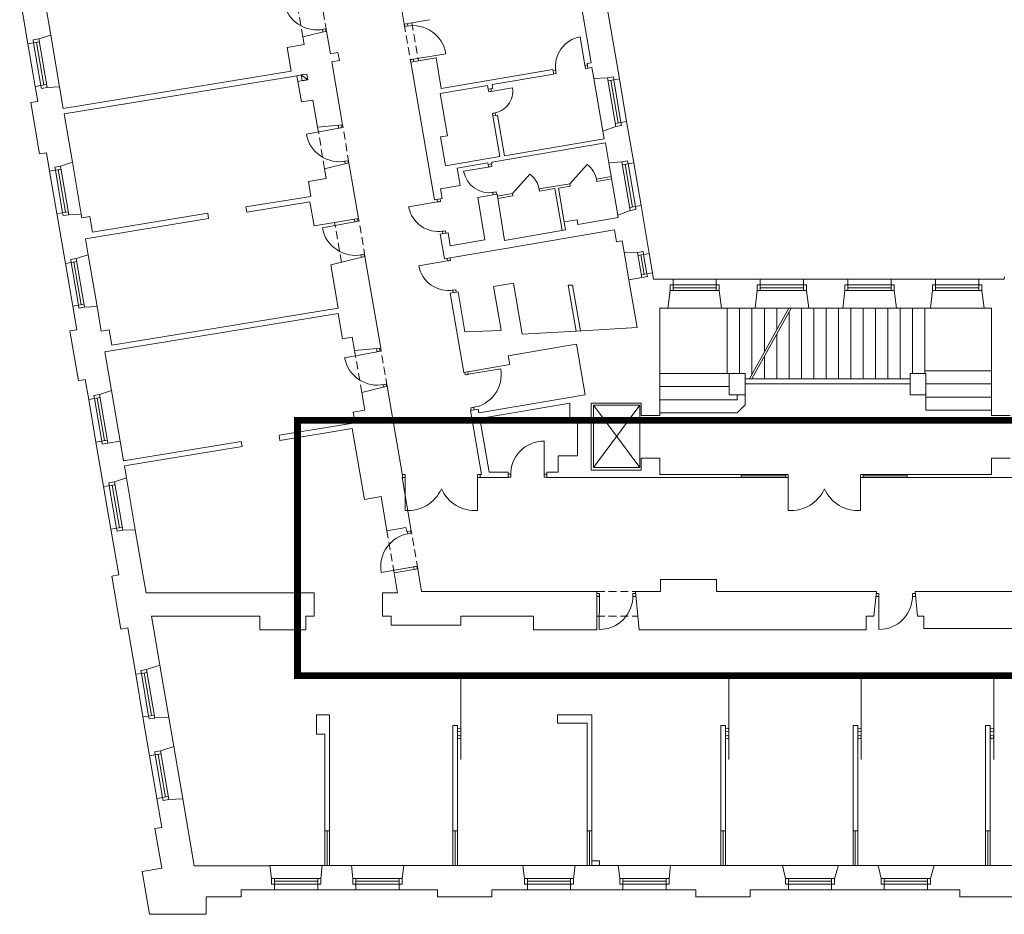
# Model space of a CAD drawing. Header units: centimetres. Extents: x 695802 to 711011, y 25963 to 44188.
# Tile 23 of 157: x 705840 to 705967, y 30009 to 30125. Entities that reach past the tile are written whole.
import ezdxf

# ---------------------------------------------------------------- set-up
doc = ezdxf.new("R2010")
doc.units = ezdxf.units.CM
doc.linetypes.add('DASHED', pattern=[19.05, 12.7, -6.35])
for name, color, linetype, lineweight in [('Drzwi i okna', 51, 'Continuous', 9), ('Kanały wentylacyjne', 3, 'Continuous', 9), ('Przekrojowa', 253, 'Continuous', 25), ('Ramka', 255, 'Continuous', 9), ('S3_obrys zakresu', 1, 'Continuous', 5), ('Widokowa', 140, 'Continuous', 9)]:
    doc.layers.add(name, color=color, linetype=linetype, lineweight=lineweight)

# ---------------------------------------------------------------- blocks, each defined once
blk = doc.blocks.new('zw$2918')
at = {"layer": 'Drzwi i okna', "color": 0, "lineweight": 0}
for p, q in [((1137, -1809.3), (1145.8, -1807.7)), ((1138, -1809.1), (1139.1, -1815.5)), ((1145.8, -1807.7), (1146.9, -1813.6)), ((1351.6, -1801.4), (1350.5, -1794.9)), ((1360.5, -1799.9), (1351.6, -1801.4)), ((1359.5, -1800.1), (1358.4, -1793.6)), ((1818.8, -1907), (1805.9, -1828.1)), ((1374.6, -1885.7), (1365.7, -1887.1)), ((1373.6, -1885.8), (1458, -1871.9)), ((1374.7, -1892.2), (1373.6, -1885.8)), ((1365.7, -1887.1), (1366.8, -1893.5)), ((1817.9, -1901.6), (1819.4, -1910.5)), ((1824.5, -1901.5), (1818.1, -1902.6)), ((1819.4, -1910.5), (1825.8, -1909.4)), ((1742.2, -1915), (1735.7, -1916.1)), ((1743.5, -1922.9), (1737, -1924)), ((1742, -1914), (1743.5, -1922.9)), ((1568.7, -1970.2), (1630.4, -1960.2)), ((1575.6, -1969), (1574.5, -1962.5)), ((1568.7, -1970.2), (1567.6, -1963.7)), ((1577.6, -1968.8), (1568.7, -1970.2)), ((1585.5, -2025.1), (1578.6, -2026.3)), ((1578.6, -2026.3), (1579.6, -2032.7)), ((1586.5, -2031.5), (1585.5, -2025.1)), ((1180.6, -2064.7), (1096.5, -2080.2)), ((1179.1, -2056.7), (1180.6, -2064.7)), ((1179.6, -2064.9), (1188.4, -2063.3)), ((1188.4, -2063.3), (1187.1, -2056.2)), ((1195.3, -2150.4), (1204.2, -2148.8)), ((1196.3, -2150.2), (1197.3, -2155.8)), ((1204.2, -2148.8), (1205.2, -2154.5)), ((1572.8, -2164.4), (1503.7, -2175.8)), ((1568.4, -2165.1), (1567.3, -2158.6)), ((1568.4, -2165.1), (1577.2, -2163.6)), ((1577.2, -2163.6), (1576.2, -2157.1)), ((1579.3, -2231.1), (1588.2, -2229.7)), ((1580.4, -2237.5), (1579.3, -2231.1)), ((1588.2, -2229.7), (1589.2, -2236.1)), ((1440.3, -2254.8), (1361.5, -2268.6)), ((1434.7, -2249.2), (1435.8, -2255.6)), ((1434.8, -2255.8), (1443.7, -2254.2)), ((1443.7, -2254.2), (1442.6, -2247.8)), ((1222, -2307.2), (1137.9, -2322.7)), ((1220.8, -2300.3), (1222, -2307.2)), ((1221.1, -2307.4), (1229.9, -2305.8)), ((1229.9, -2305.8), (1228.6, -2298.7)), ((1448.1, -2331.5), (1456.9, -2330)), ((1449.1, -2331.4), (1450.2, -2337.9)), ((1456.9, -2330), (1458.1, -2336.5)), ((1236.8, -2392.9), (1245.6, -2391.2)), ((1237.8, -2392.7), (1238.9, -2399)), ((1245.6, -2391.2), (1246.7, -2397)), ((1466.6, -2407.6), (1387.8, -2421.4)), ((1461, -2402), (1462.2, -2408.4)), ((1461.2, -2408.5), (1470, -2407)), ((1470, -2407), (1468.9, -2400.6)), ((1474.4, -2484.3), (1483.3, -2482.8)), ((1475.4, -2484.1), (1476.5, -2490.6)), ((1483.3, -2482.8), (1484.4, -2489.3)), ((1279.5, -2643.3), (1195.4, -2658.8)), ((1278, -2635.3), (1279.5, -2643.3)), ((1278.5, -2643.5), (1287.4, -2641.9)), ((1287.4, -2641.9), (1286, -2634.6)), ((1507.8, -2703.3), (1506.6, -2696.3)), ((1516.7, -2701.7), (1507.8, -2703.3)), ((1514.5, -2695), (1515.7, -2701.9)), ((1515.7, -2701.9), (1600, -2687.6)), ((1294.2, -2729), (1303.1, -2727.4)), ((1303.1, -2727.4), (1304.2, -2733.2)), ((1295.2, -2728.8), (1296.4, -2735.1)), ((1531.2, -2787.4), (1522.3, -2788.9)), ((1522.3, -2788.9), (1523.3, -2794.9)), ((1530.2, -2787.6), (1531.2, -2793.6)), ((1712.5, -2960), (1712.1, -2874.5)), ((1352.7, -2961.1), (1346.2, -2961.1)), ((1346.2, -2969.1), (1352.6, -2969.1)), ((1352.6, -2969.1), (1352.5, -3054.6)), ((1352.6, -2970.1), (1352.7, -2961.1)), ((1539.7, -2970.1), (1539.7, -2961.1)), ((1539.7, -2961.1), (1546.2, -2961.1)), ((1546.2, -2969.1), (1539.7, -2969.1)), ((1539.7, -2969.1), (1539.8, -3054.6)), ((1625.6, -2960.5), (1619, -2960.5)), ((1625.6, -2968.5), (1619, -2968.5)), ((1625.6, -2959.5), (1625.6, -2968.5)), ((1712.5, -2959), (1712.5, -2968)), ((1719, -2960), (1712.5, -2960)), ((1712.5, -2968), (1719, -2968)), ((2344.7, -2961.1), (2338.2, -2961.1)), ((2338.2, -2969.1), (2344.7, -2969.1)), ((2344.7, -2969.1), (2344.6, -3054.6)), ((2344.7, -2970.1), (2344.7, -2961.1)), ((2531.8, -2970.1), (2531.7, -2961.1)), ((2531.7, -2961.1), (2538.2, -2961.1)), ((2538.2, -2969.1), (2531.8, -2969.1)), ((2531.8, -2969.1), (2531.9, -3054.6)), ((1359.2, -3114.6), (1358.2, -3109)), ((1367, -3113.2), (1366, -3107.4)), ((1358.2, -3114.8), (1367, -3113.2)), ((1374.5, -3200.2), (1290.3, -3215.2)), ((1373.5, -3200.3), (1382.3, -3198.7)), ((1375.7, -3207.2), (1374.5, -3200.2)), ((1382.3, -3198.7), (1383.6, -3205.9)), ((1855.3, -3269), (1848.8, -3269)), ((1848.8, -3277), (1855.3, -3277)), ((1855.3, -3277), (1855.1, -3362.5)), ((1855.3, -3278), (1855.3, -3269)), ((1942.2, -3278.2), (1942.2, -3269.2)), ((1942.2, -3269.2), (1948.8, -3269.2)), ((1942.2, -3277.2), (1950.1, -3277.2)), ((2571.6, -3277), (2579.4, -3277)), ((2579.4, -3269), (2572.9, -3269)), ((2579.4, -3277), (2579.3, -3362.5)), ((2579.4, -3278), (2579.4, -3269)), ((2666.3, -3278.2), (2666.3, -3269.2)), ((2666.3, -3269.2), (2672.9, -3269.2)), ((2666.3, -3277.2), (2674.2, -3277.2))]:
    blk.add_line(p, q, dxfattribs=at)
at = {"layer": 'Drzwi i okna', "color": 0, "lineweight": 0, "ltscale": 1.6}
for p, q in [((1778.9, -2208.5), (1823.5, -2158.4)), ((1630.6, -2233.8), (1675.1, -2183.8))]:
    blk.add_line(p, q, dxfattribs=at)
for centre, radius, start, end in [((1123.5, -1723.6), 86.7, 190.2929, 281.9036), ((1372.3, -1885.9), 86.7, 9.2331, 100.8437), ((1573.2, -1968.6), 57.8, 276.9522, 8.388), ((1181.8, -2064.7), 86.7, 190.2929, 281.9036), ((1787, -2208.6), 62, 8.3094, 53.9766), ((1638.7, -2234), 62, 8.3094, 53.9766), ((1223.3, -2307.2), 86.7, 190.2929, 281.9036), ((1280.8, -2643.3), 86.7, 190.2929, 281.9036), ((1514.5, -2702.3), 86.7, 278.1541, 9.7648), ((1712.3, -2961.3), 86.7, 90.1458, 181.7564), ((1359.1, -2959.4), 95.4, 266.0716, 335.8764), ((1533.3, -2959.4), 95.4, 204.1236, 273.9284), ((2351.1, -2959.4), 95.4, 266.0716, 335.8764), ((2525.3, -2959.4), 95.4, 204.1236, 273.9284), ((1375.7, -3199.7), 86.7, 98.6519, 190.2626), ((1855.5, -3275.8), 86.7, 269.7794, 1.39), ((2579.6, -3275.8), 86.7, 269.7794, 1.39)]:
    blk.add_arc(centre, radius, start, end, dxfattribs=at)
at = {"layer": 'Drzwi i okna', "color": 0, "lineweight": 0}
for centre, radius, start, end in [((1819.3, -1904.7), 77.8, 99.9306, 189.3047), ((1357.5, -1809.3), 78.2, 277.7082, 281.0068), ((1741.5, -1918.6), 78.2, 7.6634, 10.962), ((1198.1, -2141), 78.2, 98.7681, 102.0666), ((1570.3, -2164.2), 67.5, 189.8932, 279.8733), ((1569.9, -2153.5), 78.2, 277.7578, 281.0564), ((1437.9, -2254.4), 77.8, 190.5203, 279.8944), ((1452.6, -2332), 78.2, 98.2531, 101.5517), ((1239.5, -2383.4), 78.2, 98.7681, 102.0666), ((1464.2, -2407.1), 77.8, 190.5203, 279.8944), ((1479, -2484.8), 78.2, 98.2531, 101.5517), ((1297, -2719.6), 78.2, 98.7681, 102.0666), ((1525.4, -2779.5), 78.2, 97.9911, 101.2896), ((1430.8, -2965.8), 78.2, 178.2653, 181.5639), ((1461.5, -2965.8), 78.2, 358.4361, 1.7347), ((1634.4, -2963.8), 78.2, 358.6209, 1.9195), ((2422.8, -2965.8), 78.2, 178.2653, 181.5639), ((2453.6, -2965.8), 78.2, 358.4361, 1.7347), ((1364.1, -3122.6), 78.2, 278.4889, 281.7875), ((1933.4, -3273.7), 78.2, 178.2545, 181.5531), ((2657.5, -3273.7), 78.2, 178.2545, 181.5531)]:
    blk.add_arc(centre, radius, start, end, dxfattribs=at)
at = {"layer": 'Kanały wentylacyjne', "color": 0, "lineweight": 0}
for p, q in [((1093.3, -1925.2), (1072.1, -1928.8)), ((1083.1, -1926.9), (1097.9, -1924.4)), ((1085.7, -1941.7), (1083.1, -1926.9)), ((1083.1, -1926.9), (1100.4, -1939.1)), ((1097.9, -1924.4), (1100.4, -1939.1)), ((1095.9, -1939.9), (1074.7, -1943.6)), ((1100.4, -1939.1), (1085.7, -1941.7))]:
    blk.add_line(p, q, dxfattribs=at)
at = {"layer": 'Przekrojowa', "color": 0, "lineweight": 0, "ltscale": 1.6}
for p, q in [((1301.4, -1512.1), (1349.9, -1795)), ((375.3, -1846.3), (353.9, -1721.1)), ((1907.2, -1936.8), (1869.9, -1718.9)), ((422.3, -1753.6), (434.3, -1823.6)), ((1834, -1895.8), (1808.1, -1744.1)), ((1369.8, -1791.6), (1415.4, -1783.8)), ((1349.9, -1795), (1369.8, -1791.6)), ((434.3, -1823.6), (403.3, -1833.7)), ((1148.5, -1813.2), (1087.4, -1828.1)), ((1087.4, -1828.1), (1090.9, -1848.4)), ((1148.5, -1813.2), (1158.6, -1872.4)), ((1090.9, -1848.4), (1046.5, -1856)), ((1046.5, -1856), (1057, -1917.1)), ((1158.6, -1872.4), (1178.3, -1869)), ((1178.3, -1869), (1181.9, -1889.7)), ((1386.7, -1890.1), (1432.3, -1882.3)), ((1432.3, -1882.3), (1445.9, -1962.2)), ((1162.2, -1893.1), (1181.9, -1889.7)), ((1162.2, -1893.1), (1190, -2055.7)), ((1190, -2055.7), (1162.2, -1893.1)), ((1366.8, -1893.5), (1386.7, -1890.1)), ((1366.8, -1893.5), (1427.9, -2250.3)), ((1823.8, -1897.6), (1834, -1895.8)), ((1823.8, -1897.6), (1825.8, -1909.4)), ((1825.8, -1909.4), (1836.1, -1907.7)), ((1836.1, -1907.7), (1841, -1936.4)), ((1057, -1917.1), (466.8, -2013.8)), ((1072.1, -1928.8), (469.2, -2027.6)), ((1083.8, -1996.7), (1072.1, -1928.8)), ((1445.9, -1962.2), (1735.1, -1912.7)), ((1577.8, -1951.8), (1737.1, -1924.6)), ((1735.1, -1912.7), (1737.1, -1924.6)), ((1841, -1936.4), (1876.5, -1934.1)), ((394.2, -1956.7), (400.7, -1995.2)), ((457.3, -1957.9), (424.7, -1959.2)), ((466.8, -2013.8), (457.3, -1957.9)), ((1443, -1974.9), (1566, -1953.8)), ((1566, -1953.8), (1567.6, -1963.7)), ((1567.6, -1963.7), (1579.5, -1961.7)), ((1577.8, -1951.8), (1579.5, -1961.7)), ((1443, -1974.9), (1461.8, -2084.3)), ((400.7, -1995.2), (383, -1998.2)), ((405.7, -2131.3), (383, -1998.2)), ((1113.3, -1991.7), (1083.8, -1996.7)), ((1125.3, -2061.7), (1113.3, -1991.7)), ((469.2, -2027.6), (490.6, -2152.8)), ((1579.5, -2032.7), (1591.3, -2030.7)), ((1579.5, -2032.7), (1597.6, -2138.1)), ((1591.3, -2030.7), (1609.4, -2136.1)), ((1190, -2055.7), (1125.3, -2061.7)), ((1864.2, -2072.4), (1898, -2059.9)), ((1944.4, -2154.6), (1926, -2047.2)), ((1443.8, -2087.3), (1461.8, -2084.3)), ((1456.6, -2162.2), (1443.8, -2087.3)), ((1864.2, -2072.4), (1867.6, -2092)), ((1576.5, -2153), (1871.2, -2102.6)), ((1609.4, -2136.1), (1867.6, -2092)), ((1880, -2154.2), (1871.2, -2102.6)), ((423.5, -2128.2), (405.7, -2131.3)), ((431.6, -2175.6), (423.5, -2128.2)), ((1597.6, -2138.1), (1456.6, -2162.2)), ((490.6, -2152.8), (459.6, -2162.9)), ((1206.8, -2154.3), (1143.8, -2169.6)), ((1231.4, -2298.2), (1206.8, -2154.3)), ((1486.8, -2168.3), (1566.6, -2154.7)), ((1566.6, -2154.7), (1567.3, -2158.6)), ((1567.3, -2158.6), (1577.1, -2156.9)), ((1576.5, -2153), (1577.1, -2156.9)), ((1880, -2154.2), (1913.8, -2152)), ((1143.8, -2169.6), (1148, -2194.6)), ((1494.4, -2212.7), (1486.8, -2168.3)), ((1148, -2194.6), (1101.7, -2202.5)), ((1101.7, -2202.5), (1108.3, -2241.1)), ((1443.7, -2221.3), (1494.4, -2212.7)), ((1108.3, -2241.1), (939.6, -2268.7)), ((1443.7, -2221.3), (1448.1, -2246.9)), ((1580.4, -2237.5), (1540.9, -2244.3)), ((1580.4, -2237.5), (1590.2, -2235.8)), ((1590.2, -2235.8), (1610, -2355.2)), ((939.6, -2268.7), (941.9, -2282.5)), ((1105.7, -2255.7), (942.1, -2282.5)), ((1116.4, -2317.8), (1105.7, -2255.7)), ((1427.9, -2250.3), (1448.1, -2246.9)), ((1559.1, -2353.8), (1540.9, -2244.3)), ((1963.3, -2265), (1984.5, -2389.1)), ((472.5, -2415.1), (450.5, -2285.9)), ((513.6, -2287.2), (481, -2288.5)), ((515.2, -2297), (513.6, -2287.2)), ((536, -2293.6), (515.2, -2297)), ((542.8, -2333.8), (536, -2293.6)), ((840.9, -2284.9), (542.8, -2333.8)), ((840.9, -2284.9), (843.2, -2298.7)), ((1903.1, -2289.6), (1935.3, -2277.7)), ((1903.1, -2289.6), (1904.2, -2295.8)), ((843.2, -2298.7), (524.5, -2351)), ((1169.6, -2308.7), (1116.4, -2317.8)), ((1231.4, -2298.2), (1169.6, -2308.7)), ((1797.7, -2301.8), (1764.2, -2307.5)), ((1767.8, -2328.2), (1764.2, -2307.5)), ((1799.8, -2313.6), (1797.7, -2301.8)), ((1904.2, -2295.8), (1799.8, -2313.6)), ((1443.1, -2339), (1463.3, -2335.6)), ((1443.1, -2339), (1454.1, -2403.1)), ((1468.9, -2369.2), (1463.3, -2335.6)), ((1607.4, -2376.9), (1894.2, -2327.9)), ((1767.8, -2328.2), (1610, -2355.2)), ((1899.4, -2358.5), (1894.2, -2327.9)), ((531.5, -2392.3), (524.5, -2351)), ((1559.1, -2353.8), (1468.9, -2369.2)), ((1899.4, -2358.5), (1914.5, -2355.9)), ((1919.6, -2385.9), (1914.5, -2355.9)), ((531.5, -2392.3), (500.6, -2402.4)), ((1248.3, -2396.7), (1159.9, -2418.3)), ((1288.9, -2634.3), (1248.3, -2396.7)), ((1474.3, -2399.7), (1607.4, -2376.9)), ((1919.6, -2385.9), (1953.9, -2386.5)), ((1159.9, -2418.3), (1179.1, -2530.4)), ((1454.1, -2403.1), (1474.3, -2399.7)), ((1993, -2438.8), (1993.9, -2444.3)), ((1993, -2438.8), (1995.8, -2455.3)), ((1581.5, -2474.7), (1632.8, -2465.9)), ((1632.8, -2465.9), (1655.4, -2598)), ((1965, -2451.5), (1931.8, -2457.2)), ((1931.8, -2457.2), (1952.9, -2580.6)), ((1931.8, -2457.2), (1932.7, -2462.3)), ((2046.2, -2455.3), (1995.8, -2455.3)), ((2272.2, -2455.3), (2158.2, -2455.3)), ((2499.2, -2455.3), (2384.2, -2455.3)), ((2726.2, -2455.3), (2611.2, -2455.3)), ((2903.8, -2455.3), (2838.2, -2455.3)), ((2904.2, -2449.8), (2903.8, -2455.3)), ((1469.3, -2491.8), (1489.5, -2488.4)), ((1469.3, -2491.8), (1504.5, -2696.8)), ((1489.5, -2488.4), (1507.2, -2591.9)), ((1581.5, -2474.7), (1599.9, -2582.3)), ((2032.6, -2530.3), (2038.4, -2485.1)), ((2171.7, -2530.3), (2166, -2485.1)), ((2258.6, -2530.3), (2264.4, -2485.1)), ((2397.7, -2530.3), (2392, -2485.1)), ((2485.6, -2530.3), (2491.4, -2485.1)), ((2624.7, -2530.3), (2619, -2485.1)), ((2712.6, -2530.3), (2718.4, -2485.1)), ((2851.7, -2530.3), (2846, -2485.1)), ((501.9, -2586.6), (491.4, -2525.5)), ((554.5, -2526.7), (522, -2528)), ((554.5, -2526.7), (565.3, -2589.8)), ((1179.2, -2544.6), (574.5, -2643.7)), ((1179.1, -2530.4), (592.9, -2626.5)), ((1179.2, -2544.6), (1190.3, -2609.6)), ((2011.9, -2808.1), (2011.9, -2530.3)), ((2032.6, -2530.3), (2011.9, -2530.3)), ((2258.6, -2530.3), (2171.7, -2530.3)), ((2485.6, -2530.3), (2397.7, -2530.3)), ((2712.6, -2530.3), (2624.7, -2530.3)), ((2870.9, -2530.3), (2851.7, -2530.3)), ((2870.9, -2808.1), (2870.9, -2530.3)), ((501.9, -2586.6), (484.1, -2589.6)), ((506.2, -2718.7), (484.1, -2589.6)), ((586, -2586.4), (565.3, -2589.8)), ((592.9, -2626.5), (586, -2586.4)), ((1507.2, -2591.9), (1600.9, -2588.2)), ((1599.9, -2582.3), (1600.9, -2588.2)), ((1795.1, -2589.8), (1655.4, -2598)), ((1952.9, -2580.6), (1795.1, -2589.8)), ((1190.3, -2609.6), (1215.2, -2605.3)), ((1215.2, -2605.3), (1221.2, -2640.6)), ((1764.3, -2629.1), (1795.8, -2623.7)), ((1818.2, -2754.8), (1795.8, -2623.7)), ((574.5, -2643.7), (591.7, -2744.2)), ((1288.9, -2634.3), (1221.2, -2640.6)), ((1619.4, -2653.9), (1764.3, -2629.1)), ((1524.7, -2693.4), (1623.2, -2676.5)), ((1623.2, -2676.5), (1619.4, -2653.9)), ((1504.5, -2696.8), (1524.7, -2693.4)), ((2191.9, -2699.8), (2191.9, -2754.8)), ((2232.9, -2699.8), (2191.9, -2699.8)), ((2232.9, -2754.8), (2232.9, -2699.8)), ((2659.9, -2754.8), (2659.9, -2699.8)), ((2700.9, -2699.8), (2659.9, -2699.8)), ((2700.9, -2754.8), (2700.9, -2699.8)), ((523.9, -2715.7), (506.2, -2718.7)), ((532.7, -2767), (523.9, -2715.7)), ((2232.9, -2726.8), (2659.9, -2726.8)), ((591.7, -2744.2), (560.7, -2754.3)), ((1305.8, -2732.9), (1239.8, -2748.9)), ((1239.8, -2748.9), (1247.6, -2794.5)), ((1346.2, -2969.1), (1305.8, -2732.9)), ((1543.2, -2801.8), (1818.2, -2754.8)), ((1545.7, -2816.2), (1778.5, -2776.4)), ((1778.5, -2821.3), (1778.5, -2776.4)), ((1834.3, -2949.8), (1834.3, -2777)), ((1834.3, -2777), (1963.9, -2777)), ((1963.9, -2777), (1963.9, -2808.1)), ((2191.9, -2754.8), (2232.9, -2754.8)), ((2659.9, -2754.8), (2700.9, -2754.8)), ((1247.6, -2794.5), (1218, -2799.6)), ((1218, -2799.6), (1222.7, -2827.2)), ((1521.4, -2795.4), (1541.5, -2792)), ((1521.4, -2795.4), (1549.7, -2961.1)), ((1541.6, -2791.9), (1543.2, -2801.8)), ((1222.7, -2827.2), (1025.6, -2859.6)), ((1545.7, -2816.2), (1569.5, -2955.1)), ((1798.5, -2821.3), (1778.5, -2821.3)), ((1798.5, -2913.3), (1798.5, -2821.3)), ((2011.9, -2808.1), (1963.9, -2808.1)), ((2918.9, -2808.1), (2870.9, -2808.1)), ((1215.3, -2842.4), (1028, -2873.1)), ((1246.6, -3025.7), (1215.3, -2842.4)), ((571.3, -2992.7), (551.6, -2877.4)), ((582.2, -2880), (614, -2874.6)), ((614, -2874.6), (622.7, -2925.6)), ((927.6, -2875.6), (622.7, -2925.6)), ((927.6, -2875.6), (930, -2889.1)), ((1025.6, -2859.6), (1028, -2873.1)), ((930, -2889.1), (625, -2939.1)), ((1748.5, -2955.1), (1748.5, -2913.3)), ((1748.5, -2913.3), (1798.5, -2913.3)), ((2011.9, -2919.1), (1963.9, -2919.1)), ((1963.9, -2919.1), (1963.9, -2949.8)), ((2011.9, -2961.1), (2011.9, -2919.1)), ((2870.9, -2961.1), (2870.9, -2919.1)), ((2918.9, -2919.1), (2870.9, -2919.1)), ((625, -2939.1), (630.3, -2970)), ((627.8, -2955), (630.3, -2970)), ((1569.5, -2955.1), (1619, -2955.1)), ((1619, -2955.1), (1619, -2969.1)), ((1719, -2955.1), (1748.5, -2955.1)), ((1719, -2955.1), (1719, -2969.1)), ((1963.9, -2949.8), (1834.3, -2949.8)), ((630.3, -2970), (599.3, -2980)), ((1344.5, -2969.1), (1368.1, -3107.1)), ((1346.2, -2969.1), (1344.5, -2969.1)), ((1546.2, -2969.1), (1546.2, -2961.1)), ((1546.2, -2961.1), (1549.7, -2961.1)), ((1619, -2969.1), (1546.2, -2969.1)), ((1787.9, -2969.1), (1719, -2969.1)), ((2011.9, -2969.1), (1787.9, -2969.1)), ((1999.9, -2969.1), (1996.9, -2969.1)), ((2222.8, -2961.1), (2011.9, -2961.1)), ((2011.9, -2969.1), (2222.8, -2969.1)), ((2222.8, -2969.1), (2222.8, -2961.1)), ((2652.8, -2969.1), (2652.8, -2961.1)), ((2652.8, -2961.1), (2870.9, -2961.1)), ((2870.9, -2969.1), (2652.8, -2969.1)), ((2870.9, -2969.1), (3128.8, -2969.1)), ((1290, -3018.3), (1246.6, -3025.7)), ((1305.1, -3106.7), (1290, -3018.3)), ((610.4, -3221.4), (590.2, -3103.1)), ((653.3, -3104.3), (620.7, -3105.6)), ((653.3, -3104.3), (676.4, -3239.5)), ((1354.4, -3098.3), (1305.1, -3106.7)), ((1354.4, -3098.3), (1356.3, -3109.1)), ((1368.1, -3107.1), (1356.3, -3109.1)), ((1384.9, -3205.7), (1323.8, -3216.1)), ((1384.9, -3205.7), (1394.9, -3264.1)), ((610.4, -3221.4), (592.7, -3224.4)), ((616.1, -3361.4), (592.7, -3224.4)), ((1323.8, -3216.1), (1332.6, -3267.4)), ((2158.9, -3232.8), (2013.9, -3232.8)), ((2013.9, -3232.8), (2013.9, -3264.1)), ((2158.9, -3264.1), (2158.9, -3232.8)), ((681.2, -3267.4), (676.4, -3239.5)), ((1394.9, -3264.1), (1848.8, -3264.1)), ((1848.8, -3264.1), (1848.8, -3328.1)), ((2013.9, -3264.1), (1948.8, -3264.1)), ((2158.9, -3264.1), (2572.9, -3264.1)), ((2572.9, -3264.1), (2566.6, -3327.7)), ((2672.9, -3264.1), (3384.5, -3264.1)), ((2672.9, -3264.1), (2679.3, -3327.7)), ((1116.8, -3267.4), (681.2, -3267.4)), ((1116.8, -3328.1), (1116.8, -3267.4)), ((1332.6, -3267.4), (1293.8, -3267.4)), ((1293.8, -3328.1), (1293.8, -3267.4)), ((1948.8, -3264.3), (1958.7, -3363.7)), ((717.2, -3454.7), (695.6, -3328.1)), ((975.8, -3328.1), (695.6, -3328.1)), ((975.8, -3363.1), (975.8, -3328.1)), ((1116.8, -3328.1), (1094.8, -3328.1)), ((1094.8, -3328.1), (1094.8, -3363.1)), ((1315.8, -3328.1), (1293.8, -3328.1)), ((1315.8, -3351.7), (1315.8, -3328.1)), ((1684.8, -3328.1), (1496.8, -3328.1)), ((1496.8, -3328.1), (1496.8, -3351.7)), ((1684.8, -3363.7), (1684.8, -3328.1)), ((1848.8, -3328.1), (1848.8, -3363.7)), ((2566.6, -3327.7), (2545.9, -3327.7)), ((2545.9, -3327.7), (2545.9, -3363.7)), ((2679.3, -3327.7), (2695.9, -3327.7)), ((2695.9, -3327.7), (2695.9, -3351.7)), ((633.8, -3358.4), (616.1, -3361.4)), ((654.4, -3478.6), (633.8, -3358.4)), ((1094.8, -3363.1), (975.8, -3363.1)), ((1496.8, -3351.7), (1315.8, -3351.7)), ((1848.8, -3363.7), (1684.8, -3363.7)), ((1958.7, -3363.7), (2196.9, -3363.7)), ((2545.9, -3363.7), (2196.9, -3363.7)), ((2695.9, -3359.7), (2695.9, -3351.7)), ((2855.7, -3359.7), (2695.9, -3359.7)), ((3319.7, -3359.7), (2855.7, -3359.7)), ((717.2, -3454.7), (682.4, -3466)), ((690.5, -3689.6), (673.3, -3589)), ((740.4, -3590.1), (703.8, -3591.5)), ((753.3, -3665.6), (740.4, -3590.1)), ((1156.1, -3583.7), (1123.1, -3583.7)), ((1123.1, -3583.7), (1123.1, -3633.7)), ((1156.1, -3883.7), (1156.1, -3583.7)), ((1835.7, -3583.7), (1746.7, -3583.7)), ((1746.7, -3583.7), (1746.7, -3604.7)), ((1835.7, -3583.7), (1821.7, -3583.7)), ((1835.7, -3883.7), (1835.7, -3583.7)), ((1487.7, -3610.7), (1475.7, -3610.7)), ((1475.7, -3610.7), (1475.7, -3883.7)), ((1487.7, -3883.7), (1487.7, -3610.7)), ((1823.7, -3604.7), (1746.7, -3604.7)), ((1823.7, -3604.7), (1823.7, -3883.7)), ((2181.7, -3610.7), (2169.7, -3610.7)), ((2169.7, -3610.7), (2169.7, -3883.7)), ((2181.7, -3883.7), (2181.7, -3610.7)), ((2524.7, -3610.7), (2512.7, -3610.7)), ((2512.7, -3610.7), (2512.7, -3883.7)), ((2524.7, -3883.7), (2524.7, -3610.7)), ((2867.7, -3610.7), (2855.7, -3610.7)), ((2855.7, -3610.7), (2855.7, -3883.7)), ((2867.7, -3883.7), (2867.7, -3610.7)), ((1123.1, -3633.7), (1144.1, -3633.7)), ((1144.1, -3633.7), (1144.1, -3883.7)), ((753.3, -3665.6), (718.5, -3676.9)), ((722.1, -3874.9), (709.3, -3800)), ((776.5, -3801), (739.9, -3802.5)), ((806.1, -3974.4), (776.5, -3801)), ((722.1, -3874.9), (704.4, -3877.9)), ((722, -3980.7), (704.4, -3877.9)), ((1156.1, -3883.7), (1144.1, -3883.7)), ((1487.7, -3883.7), (1475.7, -3883.7)), ((1835.7, -3883.7), (1823.7, -3883.7)), ((2181.7, -3883.7), (2169.7, -3883.7)), ((2524.7, -3883.7), (2512.7, -3883.7)), ((2867.7, -3883.7), (2855.7, -3883.7)), ((1000.3, -3974.4), (806.1, -3974.4)), ((1137.7, -3973.7), (1213.2, -3973.7)), ((1348.7, -3973.7), (1429.7, -3973.7)), ((1657.2, -3973.7), (1429.7, -3973.7)), ((1904.2, -3973.7), (1792.7, -3973.7)), ((1813.7, -3973.7), (1827.7, -3973.7)), ((1835.7, -3973.7), (1835.7, -3961.7)), ((1835.7, -3961.7), (1855.7, -3961.7)), ((1855.7, -3961.7), (1855.7, -3973.7)), ((2161.7, -3973.7), (2039.7, -3973.7)), ((2161.7, -3973.7), (2175.7, -3973.7)), ((2175.7, -3973.7), (2329.5, -3973.7)), ((2329.5, -3973.7), (2337.1, -4007.1)), ((2474.5, -3973.7), (2464.7, -4007.1)), ((2474.5, -3973.7), (2577.5, -3973.7)), ((2506.7, -3973.7), (2520.7, -3973.7)), ((2577.5, -3973.7), (2585.1, -4007.1)), ((2722.5, -3973.7), (2712.7, -4007.1)), ((2851.7, -3973.7), (2722.5, -3973.7)), ((2851.7, -3973.7), (2865.7, -3973.7)), ((2998.5, -3973.7), (2865.7, -3973.7)), ((722, -3980.7), (671.6, -3989.3)), ((690.6, -4099.8), (671.6, -3989.3)), ((1133.7, -4021.9), (1133.7, -4007.1)), ((1344.7, -4021.9), (1344.7, -4007.1)), ((1788.7, -4021.9), (1788.7, -4007.1)), ((2035.7, -4021.9), (2035.7, -4007.1)), ((1013.9, -4036.8), (927.9, -4036.8)), ((927.9, -4036.8), (927.9, -4054.8)), ((1224.9, -4036.8), (1125.9, -4036.8)), ((1435.9, -4036.8), (1336.9, -4036.8)), ((1435.9, -4036.8), (1435.9, -4054.8)), ((1668.9, -4036.8), (1576.9, -4036.8)), ((1576.9, -4036.8), (1576.9, -4054.8)), ((1915.9, -4036.8), (1780.9, -4036.8)), ((2104.9, -4036.8), (2027.9, -4036.8)), ((2104.9, -4054.8), (2104.9, -4036.8)), ((2344.9, -4036.8), (2245.9, -4036.8)), ((2245.9, -4036.8), (2245.9, -4054.8)), ((2456.9, -4036.8), (2592.9, -4036.8)), ((2704.9, -4036.8), (2788.9, -4036.8)), ((2788.9, -4036.8), (2788.9, -4054.8)), ((927.9, -4054.8), (836.9, -4054.8)), ((836.9, -4054.8), (836.9, -4099.8)), ((1576.9, -4054.8), (1435.9, -4054.8)), ((2245.9, -4054.8), (2104.9, -4054.8)), ((2788.9, -4054.8), (2926.9, -4054.8)), ((836.9, -4099.8), (690.6, -4099.8)), ((836.9, -4099.8), (701, -4099.8))]:
    blk.add_line(p, q, dxfattribs=at)
at = {"layer": 'Przekrojowa', "color": 0, "lineweight": 0}
for p, q in [((403.3, -1833.7), (388.7, -1836.1)), ((390, -1843.8), (375.3, -1846.3)), ((375.3, -1846.3), (390, -1843.8)), ((388.7, -1836.1), (390, -1843.8)), ((1876.5, -1934.1), (1891.1, -1931.7)), ((1891.1, -1931.7), (1892.4, -1939.3)), ((1892.4, -1939.3), (1907.2, -1936.8)), ((1907.2, -1936.8), (1892.4, -1939.3)), ((408.9, -1954.2), (394.2, -1956.7)), ((394.2, -1956.7), (408.9, -1954.2)), ((410.2, -1961.9), (408.9, -1954.2)), ((424.8, -1959.4), (410.2, -1961.9)), ((1898, -2059.9), (1912.6, -2057.4)), ((1911.3, -2049.7), (1926, -2047.2)), ((1926, -2047.2), (1911.3, -2049.7)), ((1912.6, -2057.4), (1911.3, -2049.7)), ((459.6, -2162.9), (445, -2165.4)), ((445, -2165.4), (446.3, -2173)), ((1913.8, -2152), (1928.4, -2149.5)), ((1928.4, -2149.5), (1929.7, -2157.2)), ((1929.7, -2157.2), (1944.4, -2154.6)), ((1944.4, -2154.6), (1929.7, -2157.2)), ((446.3, -2173), (431.6, -2175.6)), ((431.6, -2175.6), (446.3, -2173)), ((1948.6, -2267.6), (1963.3, -2265)), ((1963.3, -2265), (1948.6, -2267.6)), ((1949.9, -2275.2), (1948.6, -2267.6)), ((465.2, -2283.4), (450.5, -2285.9)), ((450.5, -2285.9), (465.2, -2283.4)), ((466.5, -2291.1), (465.2, -2283.4)), ((481.1, -2288.6), (466.5, -2291.1)), ((1935.3, -2277.7), (1949.9, -2275.2)), ((1953.9, -2386.5), (1968.5, -2384)), ((1953.9, -2386.5), (1968.5, -2384)), ((1968.5, -2384), (1969.8, -2391.6)), ((1969.8, -2391.6), (1984.5, -2389.1)), ((1984.5, -2389.1), (1969.8, -2391.6)), ((487.3, -2412.6), (472.5, -2415.1)), ((472.5, -2415.1), (487.3, -2412.6)), ((500.6, -2402.4), (486, -2404.9)), ((486, -2404.9), (487.3, -2412.6)), ((1978.3, -2441.4), (1993, -2438.8)), ((1993, -2438.8), (1978.3, -2441.4)), ((1979.6, -2449), (1978.3, -2441.4)), ((1965, -2451.5), (1979.6, -2449)), ((2038.4, -2485.1), (2038.4, -2470.3)), ((2038.4, -2470.3), (2046.2, -2470.3)), ((2046.2, -2470.3), (2046.2, -2455.3)), ((2046.2, -2455.3), (2046.2, -2470.3)), ((2158.2, -2470.3), (2158.2, -2455.3)), ((2158.2, -2455.3), (2158.2, -2470.3)), ((2166, -2470.3), (2158.2, -2470.3)), ((2166, -2485.1), (2166, -2470.3)), ((2264.4, -2485.1), (2264.4, -2470.3)), ((2264.4, -2470.3), (2272.2, -2470.3)), ((2272.2, -2470.3), (2272.2, -2455.3)), ((2272.2, -2455.3), (2272.2, -2470.3)), ((2384.2, -2470.3), (2384.2, -2455.3)), ((2384.2, -2455.3), (2384.2, -2470.3)), ((2392, -2470.3), (2384.2, -2470.3)), ((2392, -2485.1), (2392, -2470.3)), ((2491.4, -2485.1), (2491.4, -2470.3)), ((2491.4, -2470.3), (2499.2, -2470.3)), ((2499.2, -2470.3), (2499.2, -2455.3)), ((2499.2, -2455.3), (2499.2, -2470.3)), ((2611.2, -2470.3), (2611.2, -2455.3)), ((2611.2, -2455.3), (2611.2, -2470.3)), ((2619, -2470.3), (2611.2, -2470.3)), ((2619, -2485.1), (2619, -2470.3)), ((2718.4, -2485.1), (2718.4, -2470.3)), ((2718.4, -2470.3), (2726.2, -2470.3)), ((2726.2, -2470.3), (2726.2, -2455.3)), ((2726.2, -2455.3), (2726.2, -2470.3)), ((2838.2, -2470.3), (2838.2, -2455.3)), ((2838.2, -2455.3), (2838.2, -2470.3)), ((2846, -2470.3), (2838.2, -2470.3)), ((2846, -2485.1), (2846, -2470.3)), ((506.1, -2523), (491.4, -2525.5)), ((491.4, -2525.5), (506.1, -2523)), ((507.5, -2530.6), (506.1, -2523)), ((522, -2528.1), (507.5, -2530.6)), ((547.4, -2764.4), (532.7, -2767)), ((532.7, -2767), (547.4, -2764.4)), ((560.7, -2754.3), (546.1, -2756.8)), ((546.1, -2756.8), (547.4, -2764.4)), ((566.3, -2874.8), (551.6, -2877.4)), ((551.6, -2877.4), (566.3, -2874.8)), ((567.6, -2882.5), (566.3, -2874.8)), ((582.2, -2880), (567.6, -2882.5)), ((599.3, -2980), (584.7, -2982.5)), ((584.7, -2982.5), (586, -2990.2)), ((586, -2990.2), (571.3, -2992.7)), ((571.3, -2992.7), (586, -2990.2)), ((604.9, -3100.6), (590.2, -3103.1)), ((590.2, -3103.1), (604.9, -3100.6)), ((606.2, -3108.2), (604.9, -3100.6)), ((620.8, -3105.7), (606.2, -3108.2)), ((682.4, -3466), (667.8, -3468.5)), ((669.1, -3476.1), (654.4, -3478.6)), ((654.4, -3478.6), (669.1, -3476.1)), ((667.8, -3468.5), (669.1, -3476.1)), ((688, -3586.5), (673.3, -3589)), ((673.3, -3589), (688, -3586.5)), ((689.3, -3594.2), (688, -3586.5)), ((703.9, -3591.7), (689.3, -3594.2)), ((705.2, -3687.1), (690.5, -3689.6)), ((690.5, -3689.6), (705.2, -3687.1)), ((718.5, -3676.9), (703.9, -3679.4)), ((703.9, -3679.4), (705.2, -3687.1)), ((724.1, -3797.5), (709.3, -3800)), ((709.3, -3800), (724.1, -3797.5)), ((725.4, -3805.1), (724.1, -3797.5)), ((740, -3802.6), (725.4, -3805.1)), ((1002.2, -3973.7), (1006.1, -4007.1)), ((1137.7, -3973.7), (1133.7, -4007.1)), ((1213.2, -3973.7), (1217.1, -4007.1)), ((1348.7, -3973.7), (1344.7, -4007.1)), ((1657.2, -3973.7), (1661.1, -4007.1)), ((1792.7, -3973.7), (1788.7, -4007.1)), ((1904.2, -3973.7), (1908.1, -4007.1)), ((2039.7, -3973.7), (2035.7, -4007.1)), ((1006.1, -4007.1), (1006.1, -4021.9)), ((1006.1, -4021.9), (1013.9, -4021.9)), ((1013.9, -4021.9), (1013.9, -4036.8)), ((1013.9, -4036.8), (1013.9, -4021.9)), ((1133.7, -4021.9), (1125.9, -4021.9)), ((1125.9, -4021.9), (1125.9, -4036.8)), ((1125.9, -4036.8), (1125.9, -4021.9)), ((1217.1, -4007.1), (1217.1, -4021.9)), ((1217.1, -4021.9), (1224.9, -4021.9)), ((1224.9, -4021.9), (1224.9, -4036.8)), ((1224.9, -4036.8), (1224.9, -4021.9)), ((1344.7, -4021.9), (1336.9, -4021.9)), ((1336.9, -4021.9), (1336.9, -4036.8)), ((1336.9, -4036.8), (1336.9, -4021.9)), ((1661.1, -4007.1), (1661.1, -4021.9)), ((1661.1, -4021.9), (1668.9, -4021.9)), ((1668.9, -4021.9), (1668.9, -4036.8)), ((1668.9, -4036.8), (1668.9, -4021.9)), ((1788.7, -4021.9), (1780.9, -4021.9)), ((1780.9, -4021.9), (1780.9, -4036.8)), ((1780.9, -4036.8), (1780.9, -4021.9)), ((1908.1, -4007.1), (1908.1, -4021.9)), ((1908.1, -4021.9), (1915.9, -4021.9)), ((1915.9, -4021.9), (1915.9, -4036.8)), ((1915.9, -4036.8), (1915.9, -4021.9)), ((2035.7, -4021.9), (2027.9, -4021.9)), ((2027.9, -4021.9), (2027.9, -4036.8)), ((2027.9, -4036.8), (2027.9, -4021.9)), ((2337.1, -4007.1), (2337.1, -4021.9)), ((2337.1, -4021.9), (2344.9, -4021.9)), ((2344.9, -4021.9), (2344.9, -4036.8)), ((2344.9, -4036.8), (2344.9, -4021.9)), ((2464.7, -4021.9), (2456.9, -4021.9)), ((2456.9, -4021.9), (2456.9, -4036.8)), ((2456.9, -4036.8), (2456.9, -4021.9)), ((2464.7, -4007.1), (2464.7, -4021.9)), ((2585.1, -4007.1), (2585.1, -4021.9)), ((2585.1, -4021.9), (2592.9, -4021.9)), ((2592.9, -4021.9), (2592.9, -4036.8)), ((2592.9, -4036.8), (2592.9, -4021.9)), ((2712.7, -4021.9), (2704.9, -4021.9)), ((2704.9, -4021.9), (2704.9, -4036.8)), ((2704.9, -4036.8), (2704.9, -4021.9)), ((2712.7, -4007.1), (2712.7, -4021.9))]:
    blk.add_line(p, q, dxfattribs=at)
at = {"layer": 'Widokowa', "color": 0, "linetype": 'DASHED', "lineweight": 0, "ltscale": 1.6}
for p, q in [((1087.4, -1828.1), (1069, -1720.4)), ((1148.5, -1813.2), (1131.6, -1714.6)), ((1349.9, -1795), (1366.8, -1893.5)), ((1369.8, -1791.6), (1386.7, -1890.1)), ((1143.8, -2169.6), (1125.3, -2061.7)), ((1206.8, -2154.3), (1190, -2055.7)), ((1187.2, -2411.6), (1169.6, -2308.7)), ((1248.3, -2396.7), (1231.4, -2298.2)), ((1239.8, -2748.9), (1221.2, -2640.6)), ((1305.8, -2732.9), (1288.9, -2634.3)), ((1323.8, -3216.1), (1305.1, -3106.7)), ((1384.9, -3205.7), (1368.1, -3107.1)), ((1848.8, -3264.1), (1948.8, -3264.1)), ((1848.8, -3328.1), (1955.2, -3328.1))]:
    blk.add_line(p, q, dxfattribs=at)
at = {"layer": 'Widokowa', "color": 0, "lineweight": 0}
for p, q in [((424.8, -1959.4), (403.3, -1833.7)), ((390, -1843.8), (404.6, -1841.3)), ((408.9, -1954.4), (390, -1843.8)), ((416.2, -1953), (397.3, -1842.6)), ((1876.5, -1934.1), (1898, -2059.9)), ((408.9, -1954.2), (423.5, -1951.7)), ((1892.4, -1939.3), (1877.8, -1941.8)), ((1885.1, -1940.6), (1904, -2051)), ((1892.4, -1939.1), (1911.3, -2049.7)), ((1911.3, -2049.7), (1896.7, -2052.2)), ((481.1, -2288.6), (459.6, -2162.9)), ((1913.8, -2152), (1935.3, -2277.7)), ((1929.7, -2157.2), (1915.1, -2159.7)), ((1922.4, -2158.4), (1941.3, -2268.8)), ((1929.6, -2156.9), (1948.6, -2267.6)), ((446.3, -2173), (460.9, -2170.5)), ((465.2, -2283.7), (446.3, -2173)), ((472.5, -2282.2), (453.6, -2171.8)), ((1948.6, -2267.6), (1934, -2270)), ((465.2, -2283.4), (479.8, -2280.9)), ((1965, -2451.5), (1953.9, -2386.5)), ((1969.8, -2391.6), (1955.2, -2394.1)), ((1971, -2442.6), (1962.5, -2392.9)), ((1978.3, -2441.6), (1969.8, -2391.6)), ((487.3, -2412.6), (501.9, -2410.1)), ((506.2, -2523.2), (487.3, -2412.6)), ((513.4, -2521.7), (494.6, -2411.3)), ((522, -2528.1), (500.6, -2402.4)), ((1978.3, -2441.4), (1963.7, -2443.9)), ((2046, -2470.3), (2158.2, -2470.3)), ((2046.2, -2470.3), (2046.2, -2485.1)), ((2158.2, -2470.3), (2158.2, -2485.1)), ((2272, -2470.3), (2384.2, -2470.3)), ((2272.2, -2470.3), (2272.2, -2485.1)), ((2384.2, -2470.3), (2384.2, -2485.1)), ((2499, -2470.3), (2611.2, -2470.3)), ((2499.2, -2470.3), (2499.2, -2485.1)), ((2611.2, -2470.3), (2611.2, -2485.1)), ((2726, -2470.3), (2838.2, -2470.3)), ((2726.2, -2470.3), (2726.2, -2485.1)), ((2838.2, -2470.3), (2838.2, -2485.1)), ((2038.4, -2485.1), (2166, -2485.1)), ((2046.2, -2477.7), (2158.2, -2477.7)), ((2264.4, -2485.1), (2392, -2485.1)), ((2272.2, -2477.7), (2384.2, -2477.7)), ((2491.4, -2485.1), (2619, -2485.1)), ((2499.2, -2477.7), (2611.2, -2477.7)), ((2718.4, -2485.1), (2846, -2485.1)), ((2726.2, -2477.7), (2838.2, -2477.7)), ((506.1, -2523), (520.7, -2520.5)), ((547.4, -2764.4), (562, -2762)), ((566.4, -2875.1), (547.4, -2764.4)), ((573.6, -2873.6), (554.7, -2763.2)), ((582.2, -2880), (560.7, -2754.3)), ((566.3, -2874.8), (580.9, -2872.3)), ((620.8, -3105.7), (599.3, -2980)), ((586, -2990.2), (600.6, -2987.7)), ((605, -3100.8), (586, -2990.2)), ((612.2, -3099.3), (593.3, -2988.9)), ((604.9, -3100.6), (619.5, -3098.1)), ((703.9, -3591.7), (682.4, -3466)), ((669.1, -3476.1), (683.7, -3473.6)), ((688, -3586.7), (669.1, -3476.1)), ((695.3, -3585.3), (676.4, -3474.9)), ((688, -3586.5), (702.6, -3584)), ((705.2, -3687.1), (719.8, -3684.6)), ((724.1, -3797.7), (705.2, -3687.1)), ((731.4, -3796.2), (712.5, -3685.8)), ((740, -3802.6), (718.5, -3676.9)), ((724.1, -3797.5), (738.7, -3795)), ((1137.7, -3973.7), (1002.2, -3973.7)), ((1348.7, -3973.7), (1213.2, -3973.7)), ((1792.7, -3973.7), (1657.2, -3973.7)), ((2039.7, -3973.7), (1904.2, -3973.7)), ((1133.7, -4007.1), (1006.1, -4007.1)), ((1013.9, -4021.9), (1013.9, -4007.1)), ((1125.9, -4014.5), (1013.9, -4014.5)), ((1126.1, -4021.9), (1013.9, -4021.9)), ((1125.9, -4021.9), (1125.9, -4007.1)), ((1344.7, -4007.1), (1217.1, -4007.1)), ((1224.9, -4021.9), (1224.9, -4007.1)), ((1336.9, -4014.5), (1224.9, -4014.5)), ((1337.1, -4021.9), (1224.9, -4021.9)), ((1336.9, -4021.9), (1336.9, -4007.1)), ((1788.7, -4007.1), (1661.1, -4007.1)), ((1668.9, -4021.9), (1668.9, -4007.1)), ((1780.9, -4014.5), (1668.9, -4014.5)), ((1781.1, -4021.9), (1668.9, -4021.9)), ((1780.9, -4021.9), (1780.9, -4007.1)), ((2035.7, -4007.1), (1908.1, -4007.1)), ((1915.9, -4021.9), (1915.9, -4007.1)), ((2027.9, -4014.5), (1915.9, -4014.5)), ((2028.1, -4021.9), (1915.9, -4021.9)), ((2027.9, -4021.9), (2027.9, -4007.1)), ((2464.7, -4007.1), (2337.1, -4007.1)), ((2344.9, -4021.9), (2344.9, -4007.1)), ((2456.9, -4014.5), (2344.9, -4014.5)), ((2457.1, -4021.9), (2344.9, -4021.9)), ((2456.9, -4021.9), (2456.9, -4007.1)), ((2712.7, -4007.1), (2585.1, -4007.1)), ((2592.9, -4021.9), (2592.9, -4007.1)), ((2704.9, -4014.5), (2592.9, -4014.5)), ((2705.1, -4021.9), (2592.9, -4021.9)), ((2704.9, -4021.9), (2704.9, -4007.1))]:
    blk.add_line(p, q, dxfattribs=at)
at = {"layer": 'Widokowa', "color": 0, "lineweight": 0, "ltscale": 1.6}
for p, q in [((434.3, -1823.6), (457.3, -1957.9)), ((375.3, -1846.3), (394.2, -1956.7)), ((1864.2, -2072.4), (1841, -1936.4)), ((1926, -2047.2), (1907.2, -1936.8)), ((490.6, -2152.8), (513.6, -2287.2)), ((1903.1, -2289.6), (1880, -2154.2)), ((1963.3, -2265), (1944.4, -2154.6)), ((431.6, -2175.6), (450.5, -2285.9)), ((1886.2, -2190.1), (1847.9, -2196.7)), ((1778.9, -2208.5), (1699.5, -2222)), ((1779.9, -2214.4), (1749.2, -2219.6)), ((1779.9, -2214.4), (1778.9, -2208.5)), ((1848.9, -2202.6), (1847.9, -2196.7)), ((1887.1, -2196.1), (1848.9, -2202.6)), ((1630.6, -2233.8), (1591, -2240.6)), ((1631.6, -2239.8), (1592, -2246.5)), ((1631.6, -2239.8), (1630.6, -2233.8)), ((1700.6, -2228), (1699.5, -2222)), ((1740.3, -2221.2), (1700.6, -2228)), ((1758.9, -2329.8), (1740.3, -2221.2)), ((1764.2, -2307.5), (1749.2, -2219.6)), ((531.5, -2392.3), (554.5, -2526.7)), ((1919.6, -2385.9), (1931.8, -2457.2)), ((1984.5, -2389.1), (1993, -2438.8)), ((472.5, -2415.1), (491.4, -2525.5)), ((1774.9, -2471.5), (1785.9, -2470.9)), ((1774.9, -2471.5), (1795.2, -2589.8)), ((1785.9, -2470.9), (1806.1, -2589.2)), ((2158.2, -2455.3), (2046.2, -2455.3)), ((2384.2, -2455.3), (2272.2, -2455.3)), ((2611.2, -2455.3), (2499.2, -2455.3)), ((2838.2, -2455.3), (2726.2, -2455.3)), ((2177.2, -2530.3), (2027.2, -2530.3)), ((2186.6, -2699.8), (2186.6, -2530.3)), ((2218.6, -2699.8), (2218.6, -2530.3)), ((2244.5, -2713.9), (2345.7, -2530.3)), ((2250.6, -2702.8), (2250.6, -2530.3)), ((2250.6, -2713.9), (2351.9, -2530.3)), ((2403.2, -2530.3), (2253.2, -2530.3)), ((2282.6, -2644.8), (2282.6, -2530.3)), ((2314.6, -2586.8), (2314.6, -2530.3)), ((2346.6, -2713.9), (2346.6, -2539.8)), ((2378.6, -2713.9), (2378.6, -2530.3)), ((2410.6, -2713.9), (2410.6, -2530.3)), ((2442.6, -2713.9), (2442.6, -2530.3)), ((2474.6, -2713.9), (2474.6, -2530.3)), ((2630.2, -2530.3), (2480.2, -2530.3)), ((2506.6, -2713.9), (2506.6, -2530.3)), ((2538.6, -2713.9), (2538.6, -2530.3)), ((2570.6, -2713.9), (2570.6, -2530.3)), ((2602.6, -2713.9), (2602.6, -2530.3)), ((2634.6, -2713.9), (2634.6, -2530.3)), ((2666.6, -2699.8), (2666.6, -2530.3)), ((2698.6, -2699.8), (2698.6, -2530.3)), ((2870.9, -2530.3), (2707.2, -2530.3)), ((2314.6, -2713.9), (2314.6, -2597.8)), ((2282.6, -2713.9), (2282.6, -2655.9)), ((2191.9, -2699.8), (2013.9, -2699.8)), ((2191.9, -2699.8), (2186.6, -2699.8)), ((2868.9, -2692.9), (2698.6, -2692.9)), ((2232.9, -2713.9), (2659.9, -2713.9)), ((2868.9, -2726.9), (2700.9, -2726.9)), ((591.7, -2744.2), (614, -2874.6)), ((2191.9, -2733.8), (2013.9, -2733.8)), ((532.7, -2767), (551.6, -2877.4)), ((2212.4, -2767.8), (2013.9, -2767.8)), ((2212.4, -2767.8), (2212.4, -2754.8)), ((2232.9, -2754.8), (2232.9, -2781.2)), ((2700.9, -2754.8), (2700.9, -2794.9)), ((2868.9, -2760.9), (2700.9, -2760.9)), ((1959.8, -2781.8), (1840.2, -2943)), ((1959.8, -2943), (1840.2, -2781.8)), ((1959.8, -2781.8), (1840.2, -2781.8)), ((1840.2, -2781.8), (1840.2, -2943)), ((1959.8, -2943), (1959.8, -2781.8)), ((2212.4, -2801.8), (2013.9, -2801.8)), ((2232.9, -2781.2), (2212.4, -2801.8)), ((2868.9, -2794.9), (2700.9, -2794.9)), ((1840.2, -2943), (1959.8, -2943)), ((630.3, -2970), (653.3, -3104.3)), ((2222.8, -2961.1), (2338.2, -2961.1)), ((2222.8, -2965.1), (2338.2, -2965.1)), ((2222.8, -2969.1), (2338.2, -2969.1)), ((2338.2, -2961.1), (2338.2, -2969.1)), ((2538.2, -2961.1), (2652.8, -2961.1)), ((2538.2, -2961.1), (2538.2, -2969.1)), ((2538.2, -2965.1), (2652.8, -2965.1)), ((2538.2, -2969.1), (2652.8, -2969.1)), ((571.3, -2992.7), (590.2, -3103.1)), ((717.2, -3454.7), (740.4, -3590.1)), ((654.4, -3478.6), (673.3, -3589)), ((1496.7, -3699), (1496.7, -3486.9)), ((2190.7, -3699), (2190.7, -3486.9)), ((2533.7, -3699), (2533.7, -3486.9)), ((2876.7, -3699), (2876.7, -3486.9)), ((753.3, -3665.6), (776.5, -3801)), ((690.5, -3689.6), (709.3, -3800)), ((1144.1, -3883.7), (1144.1, -3973.7)), ((1150.1, -3883.7), (1150.1, -3973.7)), ((1156.1, -3973.7), (1156.1, -3883.7)), ((1475.7, -3883.7), (1475.7, -3973.7)), ((1481.7, -3883.7), (1481.7, -3973.7)), ((1487.7, -3973.7), (1487.7, -3883.7)), ((1823.7, -3883.7), (1823.7, -3973.7)), ((1829.7, -3883.7), (1829.7, -3973.7)), ((1835.7, -3973.7), (1835.7, -3883.7)), ((2169.7, -3883.7), (2169.7, -3973.7)), ((2175.7, -3883.7), (2175.7, -3973.7)), ((2181.7, -3973.7), (2181.7, -3883.7)), ((2512.7, -3883.7), (2512.7, -3973.7)), ((2517.7, -3883.7), (2517.7, -3973.7)), ((2524.7, -3973.7), (2524.7, -3883.7)), ((2855.7, -3883.7), (2855.7, -3973.7)), ((2861.7, -3883.7), (2861.7, -3973.7)), ((2867.7, -3973.7), (2867.7, -3883.7)), ((2329.5, -3973.7), (2474.5, -3973.7)), ((2577.5, -3973.7), (2722.5, -3973.7)), ((1013.9, -4036.8), (1125.9, -4036.8)), ((1224.9, -4036.8), (1336.9, -4036.8)), ((1668.9, -4036.8), (1780.9, -4036.8)), ((1915.9, -4036.8), (2027.9, -4036.8)), ((2344.9, -4036.8), (2456.9, -4036.8)), ((2592.9, -4036.8), (2704.9, -4036.8))]:
    blk.add_line(p, q, dxfattribs=at)
for centre in [(1492.2, -3622.3), (2186.2, -3622.3), (2529.2, -3622.3), (2872.2, -3622.3), (1492.2, -3641.1), (2186.2, -3641.1), (2529.2, -3641.1), (2872.2, -3641.1)]:
    blk.add_circle(centre, 4.5, dxfattribs=at)

msp = doc.modelspace()

# ---------------------------------------------------------------- linework, layer by layer
at = {"layer": 'S3_obrys zakresu', "color": 1, "ltscale": 1.6, "true_color": 0xff0000, "const_width": 0.877}
msp.add_lwpolyline([(705875.9, 30040.23), (705875.9, 30073.29), (706015.81, 30073.29), (706015.81, 30040.23)], close=True, dxfattribs=at)

# ---------------------------------------------------------------- block references
at = {"layer": 'Ramka', "xscale": 0.05, "yscale": 0.05, "zscale": 0.05}
msp.add_blockref('zw$2918', (705822.23, 30214.34), dxfattribs=at)

doc.saveas('drawing.dxf')
